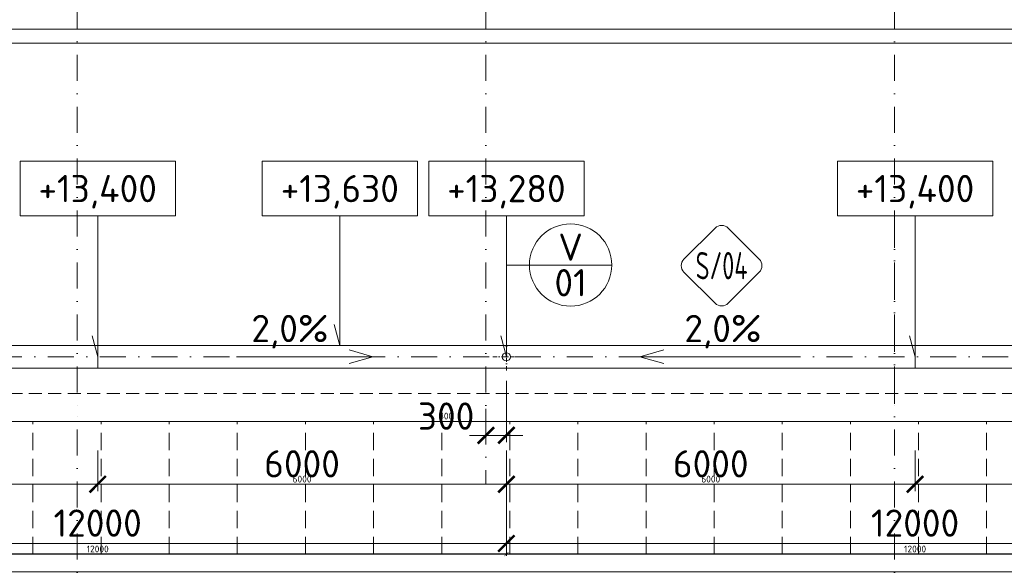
# Model space of a CAD drawing. Header units: millimetres. Extents: x -916886 to 3713765, y -2985421 to 1675785.
# Tile 100 of 256: x 11155 to 25610, y 174241 to 182245. Entities that reach past the tile are written whole.
import ezdxf
from ezdxf.enums import TextEntityAlignment as Align

# ---------------------------------------------------------------- set-up
doc = ezdxf.new("R2010")
doc.units = ezdxf.units.MM
for name, pattern in [('CENTERX2', [101.6, 63.5, -12.7, 12.7, -12.7]), ('DASHDOT', [25.4, 12.7, -6.35, 0, -6.35]), ('ČÁRKOVANÁ', [19.05, 12.7, -6.35])]:
    doc.linetypes.add(name, pattern=pattern)
doc.layers.get('Defpoints').update_dxf_attribs({"color": 8})
for name, color, linetype, lineweight in [('A99_N_kce-pohl', 1, 'Continuous', 9), ('A99_N_koty-200', 5, 'Continuous', 5), ('A99_N_koty-200 @ 200', 5, 'Continuous', 5), ('A99_N_koty-200 @ 50 (2)', 5, 'Continuous', 5), ('A99_N_koty-vysk', 160, 'Continuous', 9), ('A99_N_znaceni 200', 5, 'Continuous', 5), ('A99_S_osy', 1, 'CENTERX2', 5)]:
    doc.layers.add(name, color=color, linetype=linetype, lineweight=lineweight)
doc.styles.add('A99_kota', font='isocpeur.ttf', dxfattribs={"height": 2})
doc.styles.add('A99_popis', font='isocpeur.ttf')
doc.styles.add('ad_popis 100', font='isocpeur.ttf', dxfattribs={"height": 200})
doc.dimstyles.new('A99_kota_200 new', dxfattribs={"dimscale": 200, "dimtxt": 2, "dimasz": 1.2, "dimexe": 0.5, "dimexo": 1.5, "dimgap": 0.5, "dimtad": 1, "dimdec": 0, "dimzin": 3, "dimdsep": 46, "dimtxsty": 'A99_kota', "dimblk": 'ARCHTICK', "dimcen": 2.5, "dimazin": 2, "dimtfac": 0.75, "dimtdec": 0, "dimtix": 1, "dimtmove": 2, "dimatfit": 0, "dimfxl": 0, "dimtolj": 1, "dimtzin": 0, "dimlwd": 5, "dimlwe": 5, "dimarcsym": 0})

# ---------------------------------------------------------------- blocks, each defined once
blk = doc.blocks.new('_ArchTick')
at = {"color": 0, "linetype": 'ByBlock', "const_width": 0.15}
blk.add_lwpolyline([(-0.5, -0.5), (0.5, 0.5)], dxfattribs=at)
blk = doc.blocks.new('*D3113')
at = {"layer": 'A99_N_koty-200', "color": 0, "linetype": 'Continuous', "lineweight": 5, "transparency": 16777216}
for p, q in [((5860, 182105), (5860, 182205)), ((150690, 182105), (150690, 182205)), ((5860, 182105), (150690, 182105))]:
    blk.add_line(p, q, dxfattribs=at)
at = {"layer": 'Defpoints', "color": 0, "linetype": 'Continuous', "lineweight": 0, "transparency": 16777216}
for p in [(150690, 182105), (150690, 182095), (5860, 181900)]:
    blk.add_point(p, dxfattribs=at)
at = {"layer": 'A99_N_koty-200', "color": 0, "linetype": 'Continuous', "lineweight": 5, "transparency": 16777216, "xscale": 240, "yscale": 240, "zscale": 240, "rotation": 180}
blk.add_blockref('_ArchTick', (5860, 182105), dxfattribs=at)
at = {"layer": 'A99_N_koty-200', "color": 0, "linetype": 'Continuous', "lineweight": 5, "transparency": 16777216, "xscale": 240, "yscale": 240, "zscale": 240}
blk.add_blockref('_ArchTick', (150690, 182105), dxfattribs=at)
at = {"layer": 'A99_N_koty-200', "color": 0, "linetype": 'Continuous', "transparency": 16777216, "insert": (76950, 182405), "char_height": 400, "attachment_point": 5, "style": 'A99_kota'}
blk.add_mtext('\\A1;144830', dxfattribs=at)
blk = doc.blocks.new('*D3114')
at = {"layer": 'A99_N_koty-200', "color": 0, "linetype": 'Continuous', "lineweight": 5, "transparency": 16777216}
for p, q in [((150690, 182020), (150690, 181875)), ((5860, 181900), (5860, 181925)), ((5860, 181900), (150690, 181900))]:
    blk.add_line(p, q, dxfattribs=at)
at = {"layer": 'Defpoints', "color": 0, "linetype": 'Continuous', "lineweight": 0, "transparency": 16777216}
for p in [(150690, 182095), (5860, 181900), (150690, 181900)]:
    blk.add_point(p, dxfattribs=at)
at = {"layer": 'A99_N_koty-200', "color": 0, "linetype": 'Continuous', "lineweight": 5, "transparency": 16777216, "xscale": 60, "yscale": 60, "zscale": 60, "rotation": 180}
blk.add_blockref('_ArchTick', (5860, 181900), dxfattribs=at)
at = {"layer": 'A99_N_koty-200', "color": 0, "linetype": 'Continuous', "lineweight": 5, "transparency": 16777216, "xscale": 60, "yscale": 60, "zscale": 60}
blk.add_blockref('_ArchTick', (150690, 181900), dxfattribs=at)
at = {"layer": 'A99_N_koty-200', "color": 0, "linetype": 'Continuous', "transparency": 16777216, "insert": (78275, 181975), "char_height": 100, "attachment_point": 5, "style": 'A99_kota'}
blk.add_mtext('\\A1;144830', dxfattribs=at)
blk = doc.blocks.new('*D3675')
at = {"layer": 'A99_N_koty-200', "color": 0, "linetype": 'Continuous', "lineweight": 5, "transparency": 16777216}
for p, q in [((18300, 176947.5), (18300, 176047.5)), ((18000, 176535), (18000, 176047.5)), ((18000, 176147.5), (17760, 176147.5)), ((18000, 176147.5), (18300, 176147.5)), ((18300, 176147.5), (18540, 176147.5))]:
    blk.add_line(p, q, dxfattribs=at)
at = {"layer": 'Defpoints', "color": 0, "linetype": 'Continuous', "lineweight": 0, "transparency": 16777216}
for p in [(18300, 177300), (18000, 176835), (18300, 176147.5)]:
    blk.add_point(p, dxfattribs=at)
at = {"layer": 'A99_N_koty-200', "color": 0, "linetype": 'Continuous', "lineweight": 5, "transparency": 16777216, "xscale": 240, "yscale": 240, "zscale": 240}
blk.add_blockref('_ArchTick', (18000, 176147.5), dxfattribs=at)
at = {"layer": 'A99_N_koty-200', "color": 0, "linetype": 'Continuous', "lineweight": 5, "transparency": 16777216, "xscale": 240, "yscale": 240, "zscale": 240, "rotation": 180}
blk.add_blockref('_ArchTick', (18300, 176147.5), dxfattribs=at)
at = {"layer": 'A99_N_koty-200', "color": 0, "linetype": 'Continuous', "transparency": 16777216, "insert": (17415, 176430), "char_height": 400, "attachment_point": 5, "style": 'A99_kota'}
blk.add_mtext('\\A1;300', dxfattribs=at)
blk = doc.blocks.new('*D3676')
at = {"layer": 'A99_N_koty-200', "color": 0, "linetype": 'Continuous', "lineweight": 5, "transparency": 16777216}
for p, q in [((18000, 176347.5), (18000, 176122.5)), ((18300, 176347.5), (18300, 176122.5)), ((18000, 176147.5), (17940, 176147.5)), ((18000, 176147.5), (18300, 176147.5)), ((18300, 176147.5), (18360, 176147.5))]:
    blk.add_line(p, q, dxfattribs=at)
at = {"layer": 'Defpoints', "color": 0, "linetype": 'Continuous', "lineweight": 0, "transparency": 16777216}
for p in [(18300, 177300), (18000, 176835), (18300, 176147.5)]:
    blk.add_point(p, dxfattribs=at)
at = {"layer": 'A99_N_koty-200', "color": 0, "linetype": 'Continuous', "lineweight": 5, "transparency": 16777216, "xscale": 60, "yscale": 60, "zscale": 60}
blk.add_blockref('_ArchTick', (18000, 176147.5), dxfattribs=at)
at = {"layer": 'A99_N_koty-200', "color": 0, "linetype": 'Continuous', "lineweight": 5, "transparency": 16777216, "xscale": 60, "yscale": 60, "zscale": 60, "rotation": 180}
blk.add_blockref('_ArchTick', (18300, 176147.5), dxfattribs=at)
at = {"layer": 'A99_N_koty-200', "color": 0, "linetype": 'Continuous', "transparency": 16777216, "insert": (17415, 176430), "char_height": 100, "attachment_point": 5, "style": 'A99_kota'}
blk.add_mtext('\\A1;300', dxfattribs=at)
blk = doc.blocks.new('*D3681')
at = {"layer": 'A99_N_koty-200', "color": 0, "linetype": 'Continuous', "lineweight": 5, "transparency": 16777216}
for p, q in [((6300, 175360), (6300, 174460)), ((18300, 175360), (18300, 174460)), ((6300, 174560), (18300, 174560))]:
    blk.add_line(p, q, dxfattribs=at)
at = {"layer": 'Defpoints', "color": 0, "linetype": 'Continuous', "lineweight": 0, "transparency": 16777216}
for p in [(6300, 177300), (18300, 176835), (18300, 174560)]:
    blk.add_point(p, dxfattribs=at)
at = {"layer": 'A99_N_koty-200', "color": 0, "linetype": 'Continuous', "lineweight": 5, "transparency": 16777216, "xscale": 240, "yscale": 240, "zscale": 240, "rotation": 180}
blk.add_blockref('_ArchTick', (6300, 174560), dxfattribs=at)
at = {"layer": 'A99_N_koty-200', "color": 0, "linetype": 'Continuous', "lineweight": 5, "transparency": 16777216, "xscale": 240, "yscale": 240, "zscale": 240}
blk.add_blockref('_ArchTick', (18300, 174560), dxfattribs=at)
at = {"layer": 'A99_N_koty-200', "color": 0, "linetype": 'Continuous', "transparency": 16777216, "insert": (12300, 174860), "char_height": 400, "attachment_point": 5, "style": 'A99_kota'}
blk.add_mtext('\\A1;12000', dxfattribs=at)
blk = doc.blocks.new('*D3682')
at = {"layer": 'A99_N_koty-200', "color": 0, "linetype": 'Continuous', "lineweight": 5, "transparency": 16777216}
for p, q in [((6300, 174605), (6300, 174380)), ((18300, 174605), (18300, 174380)), ((6300, 174405), (18300, 174405))]:
    blk.add_line(p, q, dxfattribs=at)
at = {"layer": 'Defpoints', "color": 0, "linetype": 'Continuous', "lineweight": 0, "transparency": 16777216}
for p in [(6300, 177300), (18300, 176835), (18300, 174405)]:
    blk.add_point(p, dxfattribs=at)
at = {"layer": 'A99_N_koty-200', "color": 0, "linetype": 'Continuous', "lineweight": 5, "transparency": 16777216, "xscale": 60, "yscale": 60, "zscale": 60, "rotation": 180}
blk.add_blockref('_ArchTick', (6300, 174405), dxfattribs=at)
at = {"layer": 'A99_N_koty-200', "color": 0, "linetype": 'Continuous', "lineweight": 5, "transparency": 16777216, "xscale": 60, "yscale": 60, "zscale": 60}
blk.add_blockref('_ArchTick', (18300, 174405), dxfattribs=at)
at = {"layer": 'A99_N_koty-200', "color": 0, "linetype": 'Continuous', "transparency": 16777216, "insert": (12300, 174480), "char_height": 100, "attachment_point": 5, "style": 'A99_kota'}
blk.add_mtext('\\A1;12000', dxfattribs=at)
blk = doc.blocks.new('*D3684')
at = {"layer": 'A99_N_koty-200', "color": 0, "linetype": 'Continuous', "lineweight": 5, "transparency": 16777216}
for p, q in [((6300, 175925), (6300, 175330)), ((12300, 175925), (12300, 175330)), ((6300, 175430), (12300, 175430))]:
    blk.add_line(p, q, dxfattribs=at)
at = {"layer": 'Defpoints', "color": 0, "linetype": 'Continuous', "lineweight": 0, "transparency": 16777216}
for p in [(6300, 176225), (12300, 176225), (12300, 175430)]:
    blk.add_point(p, dxfattribs=at)
at = {"layer": 'A99_N_koty-200', "color": 0, "linetype": 'Continuous', "lineweight": 5, "transparency": 16777216, "xscale": 240, "yscale": 240, "zscale": 240, "rotation": 180}
blk.add_blockref('_ArchTick', (6300, 175430), dxfattribs=at)
at = {"layer": 'A99_N_koty-200', "color": 0, "linetype": 'Continuous', "lineweight": 5, "transparency": 16777216, "xscale": 240, "yscale": 240, "zscale": 240}
blk.add_blockref('_ArchTick', (12300, 175430), dxfattribs=at)
at = {"layer": 'A99_N_koty-200', "color": 0, "linetype": 'Continuous', "transparency": 16777216, "insert": (9300, 175730), "char_height": 400, "attachment_point": 5, "style": 'A99_kota'}
blk.add_mtext('\\A1;6000', dxfattribs=at)
blk = doc.blocks.new('*D3685')
at = {"layer": 'A99_N_koty-200', "color": 0, "linetype": 'Continuous', "lineweight": 5, "transparency": 16777216}
for p, q in [((6300, 175630), (6300, 175405)), ((12300, 175630), (12300, 175405)), ((6300, 175430), (12300, 175430))]:
    blk.add_line(p, q, dxfattribs=at)
at = {"layer": 'Defpoints', "color": 0, "linetype": 'Continuous', "lineweight": 0, "transparency": 16777216}
for p in [(6300, 176225), (12300, 176225), (12300, 175430)]:
    blk.add_point(p, dxfattribs=at)
at = {"layer": 'A99_N_koty-200', "color": 0, "linetype": 'Continuous', "lineweight": 5, "transparency": 16777216, "xscale": 60, "yscale": 60, "zscale": 60, "rotation": 180}
blk.add_blockref('_ArchTick', (6300, 175430), dxfattribs=at)
at = {"layer": 'A99_N_koty-200', "color": 0, "linetype": 'Continuous', "lineweight": 5, "transparency": 16777216, "xscale": 60, "yscale": 60, "zscale": 60}
blk.add_blockref('_ArchTick', (12300, 175430), dxfattribs=at)
at = {"layer": 'A99_N_koty-200', "color": 0, "linetype": 'Continuous', "transparency": 16777216, "insert": (9300, 175505), "char_height": 100, "attachment_point": 5, "style": 'A99_kota'}
blk.add_mtext('\\A1;6000', dxfattribs=at)
blk = doc.blocks.new('*D3687')
at = {"layer": 'A99_N_koty-200', "color": 0, "linetype": 'Continuous', "lineweight": 5, "transparency": 16777216}
for p, q in [((12300, 175925), (12300, 175330)), ((18300, 175925), (18300, 175330)), ((18300, 175430), (12300, 175430))]:
    blk.add_line(p, q, dxfattribs=at)
at = {"layer": 'Defpoints', "color": 0, "linetype": 'Continuous', "lineweight": 0, "transparency": 16777216}
for p in [(12300, 176225), (18300, 176225), (12300, 175430)]:
    blk.add_point(p, dxfattribs=at)
at = {"layer": 'A99_N_koty-200', "color": 0, "linetype": 'Continuous', "lineweight": 5, "transparency": 16777216, "xscale": 240, "yscale": 240, "zscale": 240, "rotation": 180}
blk.add_blockref('_ArchTick', (12300, 175430), dxfattribs=at)
at = {"layer": 'A99_N_koty-200', "color": 0, "linetype": 'Continuous', "lineweight": 5, "transparency": 16777216, "xscale": 240, "yscale": 240, "zscale": 240}
blk.add_blockref('_ArchTick', (18300, 175430), dxfattribs=at)
at = {"layer": 'A99_N_koty-200', "color": 0, "linetype": 'Continuous', "transparency": 16777216, "insert": (15300, 175730), "char_height": 400, "attachment_point": 5, "style": 'A99_kota'}
blk.add_mtext('\\A1;6000', dxfattribs=at)
blk = doc.blocks.new('*D3688')
at = {"layer": 'A99_N_koty-200', "color": 0, "linetype": 'Continuous', "lineweight": 5, "transparency": 16777216}
for p, q in [((12300, 175630), (12300, 175405)), ((18300, 175630), (18300, 175405)), ((18300, 175430), (12300, 175430))]:
    blk.add_line(p, q, dxfattribs=at)
at = {"layer": 'Defpoints', "color": 0, "linetype": 'Continuous', "lineweight": 0, "transparency": 16777216}
for p in [(12300, 176225), (18300, 176225), (12300, 175430)]:
    blk.add_point(p, dxfattribs=at)
at = {"layer": 'A99_N_koty-200', "color": 0, "linetype": 'Continuous', "lineweight": 5, "transparency": 16777216, "xscale": 60, "yscale": 60, "zscale": 60, "rotation": 180}
blk.add_blockref('_ArchTick', (12300, 175430), dxfattribs=at)
at = {"layer": 'A99_N_koty-200', "color": 0, "linetype": 'Continuous', "lineweight": 5, "transparency": 16777216, "xscale": 60, "yscale": 60, "zscale": 60}
blk.add_blockref('_ArchTick', (18300, 175430), dxfattribs=at)
at = {"layer": 'A99_N_koty-200', "color": 0, "linetype": 'Continuous', "transparency": 16777216, "insert": (15300, 175505), "char_height": 100, "attachment_point": 5, "style": 'A99_kota'}
blk.add_mtext('\\A1;6000', dxfattribs=at)
blk = doc.blocks.new('*U62')
at = {"color": 0, "linetype": 'ByBlock'}
for p, q in [((5.7, -4), (5.7, -14.35)), ((5.7, -14.35), (5.286, -12.805))]:
    blk.add_line(p, q, dxfattribs=at)
blk.add_lwpolyline([(0, -4), (11.4, -4), (11.4, 0), (0, 0)], close=True, dxfattribs=at)
at = {"color": 0, "linetype": 'ByBlock', "style": 'A99_kota'}
for tag, p in [('VYSKA', (5.7, -2.241)), ('VYSKA_POPIS1', (5.7, -6.041)), ('VYSKA_POPIS2', (5.9, -9.541)), ('VYSKA_POPIS3', (5.9, -13.041))]:
    blk.add_attdef(tag, text='', height=2, dxfattribs=at).set_placement(p, align=Align.MIDDLE)
blk = doc.blocks.new('*U125')
at = {"color": 0, "linetype": 'ByBlock'}
for p, q in [((5.7, -4), (5.7, -13.525)), ((5.7, -13.525), (5.286, -11.98))]:
    blk.add_line(p, q, dxfattribs=at)
blk.add_lwpolyline([(0, -4), (11.4, -4), (11.4, 0), (0, 0)], close=True, dxfattribs=at)
at = {"color": 0, "linetype": 'ByBlock', "style": 'A99_kota'}
for tag, p in [('VYSKA', (5.7, -2.241)), ('VYSKA_POPIS1', (5.7, -6.041)), ('VYSKA_POPIS2', (5.9, -9.541)), ('VYSKA_POPIS3', (5.9, -13.041))]:
    blk.add_attdef(tag, text='', height=2, dxfattribs=at).set_placement(p, align=Align.MIDDLE)
blk = doc.blocks.new('*D3759')
at = {"layer": 'A99_N_koty-200', "color": 0, "linetype": 'Continuous', "lineweight": 5, "transparency": 16777216}
for p, q in [((18300, 175360), (18300, 174460)), ((30300, 175360), (30300, 174460)), ((18300, 174560), (30300, 174560))]:
    blk.add_line(p, q, dxfattribs=at)
at = {"layer": 'Defpoints', "color": 0, "linetype": 'Continuous', "lineweight": 0, "transparency": 16777216}
for p in [(18300, 176835), (30300, 176835), (30300, 174560)]:
    blk.add_point(p, dxfattribs=at)
at = {"layer": 'A99_N_koty-200', "color": 0, "linetype": 'Continuous', "lineweight": 5, "transparency": 16777216, "xscale": 240, "yscale": 240, "zscale": 240, "rotation": 180}
blk.add_blockref('_ArchTick', (18300, 174560), dxfattribs=at)
at = {"layer": 'A99_N_koty-200', "color": 0, "linetype": 'Continuous', "lineweight": 5, "transparency": 16777216, "xscale": 240, "yscale": 240, "zscale": 240}
blk.add_blockref('_ArchTick', (30300, 174560), dxfattribs=at)
at = {"layer": 'A99_N_koty-200', "color": 0, "linetype": 'Continuous', "transparency": 16777216, "insert": (24300, 174860), "char_height": 400, "attachment_point": 5, "style": 'A99_kota'}
blk.add_mtext('\\A1;12000', dxfattribs=at)
blk = doc.blocks.new('*D3760')
at = {"layer": 'A99_N_koty-200', "color": 0, "linetype": 'Continuous', "lineweight": 5, "transparency": 16777216}
for p, q in [((18300, 174605), (18300, 174380)), ((30300, 174605), (30300, 174380)), ((18300, 174405), (30300, 174405))]:
    blk.add_line(p, q, dxfattribs=at)
at = {"layer": 'Defpoints', "color": 0, "linetype": 'Continuous', "lineweight": 0, "transparency": 16777216}
for p in [(18300, 176835), (30300, 176835), (30300, 174405)]:
    blk.add_point(p, dxfattribs=at)
at = {"layer": 'A99_N_koty-200', "color": 0, "linetype": 'Continuous', "lineweight": 5, "transparency": 16777216, "xscale": 60, "yscale": 60, "zscale": 60, "rotation": 180}
blk.add_blockref('_ArchTick', (18300, 174405), dxfattribs=at)
at = {"layer": 'A99_N_koty-200', "color": 0, "linetype": 'Continuous', "lineweight": 5, "transparency": 16777216, "xscale": 60, "yscale": 60, "zscale": 60}
blk.add_blockref('_ArchTick', (30300, 174405), dxfattribs=at)
at = {"layer": 'A99_N_koty-200', "color": 0, "linetype": 'Continuous', "transparency": 16777216, "insert": (24300, 174480), "char_height": 100, "attachment_point": 5, "style": 'A99_kota'}
blk.add_mtext('\\A1;12000', dxfattribs=at)
blk = doc.blocks.new('*D3762')
at = {"layer": 'A99_N_koty-200', "color": 0, "linetype": 'Continuous', "lineweight": 5, "transparency": 16777216}
for p, q in [((18300, 175925), (18300, 175330)), ((24300, 175925), (24300, 175330)), ((18300, 175430), (24300, 175430))]:
    blk.add_line(p, q, dxfattribs=at)
at = {"layer": 'Defpoints', "color": 0, "linetype": 'Continuous', "lineweight": 0, "transparency": 16777216}
for p in [(18300, 176225), (24300, 176225), (24300, 175430)]:
    blk.add_point(p, dxfattribs=at)
at = {"layer": 'A99_N_koty-200', "color": 0, "linetype": 'Continuous', "lineweight": 5, "transparency": 16777216, "xscale": 240, "yscale": 240, "zscale": 240, "rotation": 180}
blk.add_blockref('_ArchTick', (18300, 175430), dxfattribs=at)
at = {"layer": 'A99_N_koty-200', "color": 0, "linetype": 'Continuous', "lineweight": 5, "transparency": 16777216, "xscale": 240, "yscale": 240, "zscale": 240}
blk.add_blockref('_ArchTick', (24300, 175430), dxfattribs=at)
at = {"layer": 'A99_N_koty-200', "color": 0, "linetype": 'Continuous', "transparency": 16777216, "insert": (21300, 175730), "char_height": 400, "attachment_point": 5, "style": 'A99_kota'}
blk.add_mtext('\\A1;6000', dxfattribs=at)
blk = doc.blocks.new('*D3763')
at = {"layer": 'A99_N_koty-200', "color": 0, "linetype": 'Continuous', "lineweight": 5, "transparency": 16777216}
for p, q in [((18300, 175630), (18300, 175405)), ((24300, 175630), (24300, 175405)), ((18300, 175430), (24300, 175430))]:
    blk.add_line(p, q, dxfattribs=at)
at = {"layer": 'Defpoints', "color": 0, "linetype": 'Continuous', "lineweight": 0, "transparency": 16777216}
for p in [(18300, 176225), (24300, 176225), (24300, 175430)]:
    blk.add_point(p, dxfattribs=at)
at = {"layer": 'A99_N_koty-200', "color": 0, "linetype": 'Continuous', "lineweight": 5, "transparency": 16777216, "xscale": 60, "yscale": 60, "zscale": 60, "rotation": 180}
blk.add_blockref('_ArchTick', (18300, 175430), dxfattribs=at)
at = {"layer": 'A99_N_koty-200', "color": 0, "linetype": 'Continuous', "lineweight": 5, "transparency": 16777216, "xscale": 60, "yscale": 60, "zscale": 60}
blk.add_blockref('_ArchTick', (24300, 175430), dxfattribs=at)
at = {"layer": 'A99_N_koty-200', "color": 0, "linetype": 'Continuous', "transparency": 16777216, "insert": (21300, 175505), "char_height": 100, "attachment_point": 5, "style": 'A99_kota'}
blk.add_mtext('\\A1;6000', dxfattribs=at)
blk = doc.blocks.new('*D3765')
at = {"layer": 'A99_N_koty-200', "color": 0, "linetype": 'Continuous', "lineweight": 5, "transparency": 16777216}
for p, q in [((24300, 175925), (24300, 175330)), ((30300, 175925), (30300, 175330)), ((30300, 175430), (24300, 175430))]:
    blk.add_line(p, q, dxfattribs=at)
at = {"layer": 'Defpoints', "color": 0, "linetype": 'Continuous', "lineweight": 0, "transparency": 16777216}
for p in [(24300, 176225), (30300, 176225), (24300, 175430)]:
    blk.add_point(p, dxfattribs=at)
at = {"layer": 'A99_N_koty-200', "color": 0, "linetype": 'Continuous', "lineweight": 5, "transparency": 16777216, "xscale": 240, "yscale": 240, "zscale": 240, "rotation": 180}
blk.add_blockref('_ArchTick', (24300, 175430), dxfattribs=at)
at = {"layer": 'A99_N_koty-200', "color": 0, "linetype": 'Continuous', "lineweight": 5, "transparency": 16777216, "xscale": 240, "yscale": 240, "zscale": 240}
blk.add_blockref('_ArchTick', (30300, 175430), dxfattribs=at)
at = {"layer": 'A99_N_koty-200', "color": 0, "linetype": 'Continuous', "transparency": 16777216, "insert": (27300, 175730), "char_height": 400, "attachment_point": 5, "style": 'A99_kota'}
blk.add_mtext('\\A1;6000', dxfattribs=at)
blk = doc.blocks.new('*D3766')
at = {"layer": 'A99_N_koty-200', "color": 0, "linetype": 'Continuous', "lineweight": 5, "transparency": 16777216}
for p, q in [((24300, 175630), (24300, 175405)), ((30300, 175630), (30300, 175405)), ((30300, 175430), (24300, 175430))]:
    blk.add_line(p, q, dxfattribs=at)
at = {"layer": 'Defpoints', "color": 0, "linetype": 'Continuous', "lineweight": 0, "transparency": 16777216}
for p in [(24300, 176225), (30300, 176225), (24300, 175430)]:
    blk.add_point(p, dxfattribs=at)
at = {"layer": 'A99_N_koty-200', "color": 0, "linetype": 'Continuous', "lineweight": 5, "transparency": 16777216, "xscale": 60, "yscale": 60, "zscale": 60, "rotation": 180}
blk.add_blockref('_ArchTick', (24300, 175430), dxfattribs=at)
at = {"layer": 'A99_N_koty-200', "color": 0, "linetype": 'Continuous', "lineweight": 5, "transparency": 16777216, "xscale": 60, "yscale": 60, "zscale": 60}
blk.add_blockref('_ArchTick', (30300, 175430), dxfattribs=at)
at = {"layer": 'A99_N_koty-200', "color": 0, "linetype": 'Continuous', "transparency": 16777216, "insert": (27300, 175505), "char_height": 100, "attachment_point": 5, "style": 'A99_kota'}
blk.add_mtext('\\A1;6000', dxfattribs=at)
blk = doc.blocks.new('*D4056')
at = {"layer": 'A99_N_koty-200', "color": 0, "linetype": 'Continuous', "lineweight": 5, "transparency": 16777216}
for p, q in [((10210, 183345), (9310, 183345)), ((9410, 183345), (9410, 177465)), ((10210, 177465), (9310, 177465))]:
    blk.add_line(p, q, dxfattribs=at)
at = {"layer": 'Defpoints', "color": 0, "linetype": 'Continuous', "lineweight": 0, "transparency": 16777216}
for p in [(11930, 183345), (9410, 177465), (11930, 177465)]:
    blk.add_point(p, dxfattribs=at)
at = {"layer": 'A99_N_koty-200', "color": 0, "linetype": 'Continuous', "lineweight": 5, "transparency": 16777216, "xscale": 240, "yscale": 240, "zscale": 240}
for p, rotation in [((9410, 183345), 90), ((9410, 177465), 270)]:
    blk.add_blockref('_ArchTick', p, dxfattribs=dict(at, rotation=rotation))
at = {"layer": 'A99_N_koty-200', "color": 0, "linetype": 'Continuous', "transparency": 16777216, "insert": (9110, 180405), "char_height": 400, "attachment_point": 5, "rotation": 90, "style": 'A99_kota'}
blk.add_mtext('\\A1;5880', dxfattribs=at)
blk = doc.blocks.new('*D4057')
at = {"layer": 'A99_N_koty-200', "color": 0, "linetype": 'Continuous', "lineweight": 5, "transparency": 16777216}
for p, q in [((9610, 183345), (9385, 183345)), ((9410, 183345), (9410, 177465)), ((9610, 177465), (9385, 177465))]:
    blk.add_line(p, q, dxfattribs=at)
at = {"layer": 'Defpoints', "color": 0, "linetype": 'Continuous', "lineweight": 0, "transparency": 16777216}
for p in [(11930, 183345), (9410, 177465), (11930, 177465)]:
    blk.add_point(p, dxfattribs=at)
at = {"layer": 'A99_N_koty-200', "color": 0, "linetype": 'Continuous', "lineweight": 5, "transparency": 16777216, "xscale": 60, "yscale": 60, "zscale": 60}
for p, rotation in [((9410, 183345), 90), ((9410, 177465), 270)]:
    blk.add_blockref('_ArchTick', p, dxfattribs=dict(at, rotation=rotation))
at = {"layer": 'A99_N_koty-200', "color": 0, "linetype": 'Continuous', "transparency": 16777216, "insert": (9335, 180405), "char_height": 100, "attachment_point": 5, "rotation": 90, "style": 'A99_kota'}
blk.add_mtext('\\A1;5880', dxfattribs=at)
blk = doc.blocks.new('*U94')
at = {"color": 0}
for p, q in [((-0.72, 4.14), (-4.15, 0.71)), ((4.14, 0.71), (0.71, 4.14)), ((-4.15, -0.72), (-0.72, -4.15)), ((0.71, -4.15), (4.14, -0.72))]:
    blk.add_line(p, q, dxfattribs=at)
for centre, start, end in [((0, 3.42), 45, 135), ((-3.43, 0), 135, 225), ((3.42, 0), 315, 45), ((0, -3.43), 225, 315)]:
    blk.add_arc(centre, 1.01, start, end, dxfattribs=at)
at = {"color": 0, "linetype": 'ByBlock', "style": 'A99_popis', "width": 0.953108}
blk.add_attdef('SKLADBA', text='', height=3, rotation=0.0103, dxfattribs=at).set_placement((-2.86, -1.51), (2.86, -1.5), align=Align.FIT)
blk = doc.blocks.new('*U20')
at = {"color": 0, "linetype": 'ByBlock'}
blk.add_line((-3.02, 0), (3.02, 0), dxfattribs=at)
blk.add_circle((0, 0), 3.02, dxfattribs=at)
at = {"color": 0, "linetype": 'ByBlock', "style": 'A99_popis'}
for tag, p in [('KATEGORIE', (0, 1.31)), ('PRVEK', (0, -1.298))]:
    blk.add_attdef(tag, text='', height=2, dxfattribs=at).set_placement(p, align=Align.MIDDLE_CENTER)
blk = doc.blocks.new('*U4760')
at = {"layer": 'A99_N_koty-200 @ 200', "linetype": 'Continuous'}
dim = blk.add_linear_dim(base=(150690, 182105), p1=(5860, 181900), p2=(150690, 182095), dimstyle='A99_kota_200 new', override={"dimscale": 200, "dimtix": 1, "dimtofl": 1, "dimtmove": 2, "dimatfit": 0}, dxfattribs=at)
dim.commit()
dim.dimension.update_dxf_attribs({"geometry": '*D3113', "text_midpoint": (76950, 182405), "dimtype": 128})
at = {"layer": 'A99_N_koty-200 @ 50 (2)', "linetype": 'Continuous'}
dim = blk.add_linear_dim(base=(150690, 181900), p1=(5860, 181900), p2=(150690, 182095), dimstyle='A99_kota_200 new', override={"dimscale": 50, "dimtix": 1, "dimtofl": 1, "dimtmove": 2, "dimatfit": 0}, dxfattribs=at)
dim.commit()
dim.dimension.update_dxf_attribs({"geometry": '*D3114', "text_midpoint": (78275, 181975)})
blk = doc.blocks.new('*U4909')
at = {"layer": 'A99_N_koty-200 @ 200', "linetype": 'Continuous'}
dim = blk.add_linear_dim(base=(18300, 176147.5), p1=(18000, 176835), p2=(18300, 177300), dimstyle='A99_kota_200 new', override={"dimscale": 200, "dimtix": 1, "dimtofl": 1, "dimtmove": 2, "dimatfit": 0}, dxfattribs=at)
dim.commit()
dim.dimension.update_dxf_attribs({"geometry": '*D3675', "text_midpoint": (17415, 176430), "dimtype": 128})
at = {"layer": 'A99_N_koty-200 @ 50 (2)', "linetype": 'Continuous'}
dim = blk.add_linear_dim(base=(18300, 176147.5), p1=(18000, 176835), p2=(18300, 177300), dimstyle='A99_kota_200 new', override={"dimscale": 50, "dimtix": 1, "dimtofl": 1, "dimtmove": 2, "dimatfit": 0}, dxfattribs=at)
dim.commit()
dim.dimension.update_dxf_attribs({"geometry": '*D3676', "text_midpoint": (17415, 176430), "dimtype": 128})
blk = doc.blocks.new('*U4911')
at = {"layer": 'A99_N_koty-200 @ 200', "linetype": 'Continuous'}
dim = blk.add_linear_dim(base=(18300, 174560), p1=(6300, 177300), p2=(18300, 176835), dimstyle='A99_kota_200 new', override={"dimscale": 200, "dimtix": 1, "dimtofl": 1, "dimtmove": 2, "dimatfit": 0}, dxfattribs=at)
dim.commit()
dim.dimension.update_dxf_attribs({"geometry": '*D3681', "text_midpoint": (12300, 174860)})
at = {"layer": 'A99_N_koty-200 @ 50 (2)', "linetype": 'Continuous'}
dim = blk.add_linear_dim(base=(18300, 174405), p1=(6300, 177300), p2=(18300, 176835), dimstyle='A99_kota_200 new', override={"dimscale": 50, "dimtix": 1, "dimtofl": 1, "dimtmove": 2, "dimatfit": 0}, dxfattribs=at)
dim.commit()
dim.dimension.update_dxf_attribs({"geometry": '*D3682', "text_midpoint": (12300, 174480)})
blk = doc.blocks.new('*U4912')
at = {"layer": 'A99_N_koty-200 @ 200', "linetype": 'Continuous'}
dim = blk.add_linear_dim(base=(12300, 175430), p1=(6300, 176225), p2=(12300, 176225), dimstyle='A99_kota_200 new', override={"dimscale": 200, "dimtix": 1, "dimtofl": 1, "dimtmove": 2, "dimatfit": 0}, dxfattribs=at)
dim.commit()
dim.dimension.update_dxf_attribs({"geometry": '*D3684', "text_midpoint": (9300, 175730)})
at = {"layer": 'A99_N_koty-200 @ 50 (2)', "linetype": 'Continuous'}
dim = blk.add_linear_dim(base=(12300, 175430), p1=(6300, 176225), p2=(12300, 176225), dimstyle='A99_kota_200 new', override={"dimscale": 50, "dimtix": 1, "dimtofl": 1, "dimtmove": 2, "dimatfit": 0}, dxfattribs=at)
dim.commit()
dim.dimension.update_dxf_attribs({"geometry": '*D3685', "text_midpoint": (9300, 175505)})
blk = doc.blocks.new('*U4913')
at = {"layer": 'A99_N_koty-200 @ 200', "linetype": 'Continuous'}
dim = blk.add_linear_dim(base=(12300, 175430), p1=(18300, 176225), p2=(12300, 176225), angle=180, dimstyle='A99_kota_200 new', override={"dimscale": 200, "dimtix": 1, "dimtofl": 1, "dimtmove": 2, "dimatfit": 0}, dxfattribs=at)
dim.commit()
dim.dimension.update_dxf_attribs({"geometry": '*D3687', "text_midpoint": (15300, 175730)})
at = {"layer": 'A99_N_koty-200 @ 50 (2)', "linetype": 'Continuous'}
dim = blk.add_linear_dim(base=(12300, 175430), p1=(18300, 176225), p2=(12300, 176225), angle=180, dimstyle='A99_kota_200 new', override={"dimscale": 50, "dimtix": 1, "dimtofl": 1, "dimtmove": 2, "dimatfit": 0}, dxfattribs=at)
dim.commit()
dim.dimension.update_dxf_attribs({"geometry": '*D3688', "text_midpoint": (15300, 175505)})
blk = doc.blocks.new('*U4937')
at = {"layer": 'A99_N_koty-200 @ 200', "linetype": 'Continuous'}
dim = blk.add_linear_dim(base=(30300, 174560), p1=(18300, 176835), p2=(30300, 176835), dimstyle='A99_kota_200 new', override={"dimscale": 200, "dimtix": 1, "dimtofl": 1, "dimtmove": 2, "dimatfit": 0}, dxfattribs=at)
dim.commit()
dim.dimension.update_dxf_attribs({"geometry": '*D3759', "text_midpoint": (24300, 174860)})
at = {"layer": 'A99_N_koty-200 @ 50 (2)', "linetype": 'Continuous'}
dim = blk.add_linear_dim(base=(30300, 174405), p1=(18300, 176835), p2=(30300, 176835), dimstyle='A99_kota_200 new', override={"dimscale": 50, "dimtix": 1, "dimtofl": 1, "dimtmove": 2, "dimatfit": 0}, dxfattribs=at)
dim.commit()
dim.dimension.update_dxf_attribs({"geometry": '*D3760', "text_midpoint": (24300, 174480)})
blk = doc.blocks.new('*U4938')
at = {"layer": 'A99_N_koty-200 @ 200', "linetype": 'Continuous'}
dim = blk.add_linear_dim(base=(24300, 175430), p1=(18300, 176225), p2=(24300, 176225), dimstyle='A99_kota_200 new', override={"dimscale": 200, "dimtix": 1, "dimtofl": 1, "dimtmove": 2, "dimatfit": 0}, dxfattribs=at)
dim.commit()
dim.dimension.update_dxf_attribs({"geometry": '*D3762', "text_midpoint": (21300, 175730)})
at = {"layer": 'A99_N_koty-200 @ 50 (2)', "linetype": 'Continuous'}
dim = blk.add_linear_dim(base=(24300, 175430), p1=(18300, 176225), p2=(24300, 176225), dimstyle='A99_kota_200 new', override={"dimscale": 50, "dimtix": 1, "dimtofl": 1, "dimtmove": 2, "dimatfit": 0}, dxfattribs=at)
dim.commit()
dim.dimension.update_dxf_attribs({"geometry": '*D3763', "text_midpoint": (21300, 175505)})
blk = doc.blocks.new('*U4939')
at = {"layer": 'A99_N_koty-200 @ 200', "linetype": 'Continuous'}
dim = blk.add_linear_dim(base=(24300, 175430), p1=(30300, 176225), p2=(24300, 176225), angle=180, dimstyle='A99_kota_200 new', override={"dimscale": 200, "dimtix": 1, "dimtofl": 1, "dimtmove": 2, "dimatfit": 0}, dxfattribs=at)
dim.commit()
dim.dimension.update_dxf_attribs({"geometry": '*D3765', "text_midpoint": (27300, 175730)})
at = {"layer": 'A99_N_koty-200 @ 50 (2)', "linetype": 'Continuous'}
dim = blk.add_linear_dim(base=(24300, 175430), p1=(30300, 176225), p2=(24300, 176225), angle=180, dimstyle='A99_kota_200 new', override={"dimscale": 50, "dimtix": 1, "dimtofl": 1, "dimtmove": 2, "dimatfit": 0}, dxfattribs=at)
dim.commit()
dim.dimension.update_dxf_attribs({"geometry": '*D3766', "text_midpoint": (27300, 175505)})
blk = doc.blocks.new('*U5043')
at = {"layer": 'A99_N_koty-200 @ 200', "linetype": 'Continuous'}
dim = blk.add_linear_dim(base=(9410, 177465), p1=(11930, 183345), p2=(11930, 177465), angle=90, dimstyle='A99_kota_200 new', override={"dimscale": 200, "dimtix": 1, "dimtofl": 1, "dimtmove": 2, "dimatfit": 0}, dxfattribs=at)
dim.commit()
dim.dimension.update_dxf_attribs({"geometry": '*D4056', "text_midpoint": (9110, 180405)})
at = {"layer": 'A99_N_koty-200 @ 50 (2)', "linetype": 'Continuous'}
dim = blk.add_linear_dim(base=(9410, 177465), p1=(11930, 183345), p2=(11930, 177465), angle=90, dimstyle='A99_kota_200 new', override={"dimscale": 50, "dimtix": 1, "dimtofl": 1, "dimtmove": 2, "dimatfit": 0}, dxfattribs=at)
dim.commit()
dim.dimension.update_dxf_attribs({"geometry": '*D4057', "text_midpoint": (9335, 180405)})

msp = doc.modelspace()

# ---------------------------------------------------------------- linework, layer by layer
at = {"layer": 'A99_N_kce-pohl', "linetype": 'ČÁRKOVANÁ', "lineweight": 9, "ltscale": 15}
msp.add_line((5860, 176760), (150690, 176760), dxfattribs=at)
at = {"layer": 'A99_N_kce-pohl', "linetype": 'Continuous', "ltscale": 25}
msp.add_lwpolyline([(150690, 177135), (150690, 177465), (6000, 177465), (6000, 177135)], close=True, dxfattribs=at)
for points in [[(12300, 177135), (12300, 177465)], [(24300, 177135), (24300, 177465)]]:
    msp.add_lwpolyline(points, dxfattribs=at)
at = {"layer": 'A99_N_kce-pohl', "linetype": 'DASHDOT', "lineweight": 5, "ltscale": 5}
for points in [[(18300, 177100), (18300, 177500)], [(18100, 177300), (18500, 177300)]]:
    msp.add_lwpolyline(points, dxfattribs=at)
at = {"layer": 'A99_N_kce-pohl', "linetype": 'Continuous', "lineweight": 9, "ltscale": 15}
msp.add_lwpolyline([(138875.5, 176350), (7180, 176350)], dxfattribs=at)
at = {"layer": 'A99_N_kce-pohl', "color": 30, "linetype": 'ČÁRKOVANÁ', "lineweight": 5, "ltscale": 20, "true_color": 0xff6e3d}
for points in [[(11350, 174405), (11350, 176350)], [(12350, 174405), (12350, 176350)], [(13350, 174405), (13350, 176350)], [(14350, 174405), (14350, 176350)], [(15350, 174405), (15350, 176350)], [(16350, 174405), (16350, 176350)], [(17350, 174405), (17350, 176350)], [(18350, 174405), (18350, 176350)], [(19350, 174405), (19350, 176350)], [(20350, 174405), (20350, 176350)], [(21350, 174405), (21350, 176350)], [(22350, 174405), (22350, 176350)], [(23350, 174405), (23350, 176350)], [(24350, 174405), (24350, 176350)], [(25350, 174405), (25350, 176350)]]:
    msp.add_lwpolyline(points, dxfattribs=at)
at = {"layer": 'A99_N_kce-pohl', "color": 1, "linetype": 'Continuous', "lineweight": 9, "ltscale": 25}
msp.add_lwpolyline([(138352.5, 174145), (138352.5, 174410), (7350, 174410), (7350, 174145)], close=True, dxfattribs=at)
at = {"layer": 'A99_N_kce-pohl', "linetype": 'Continuous'}
msp.add_circle((18300, 177300), 60, dxfattribs=at)
at = {"layer": 'A99_N_koty-vysk'}
for points in [[(16340, 177300), (15990, 177400)], [(20260, 177300), (20610, 177400)], [(16340, 177300), (14340, 177300)], [(16340, 177300), (15990, 177200)], [(20260, 177300), (22260, 177300)], [(20260, 177300), (20610, 177200)]]:
    msp.add_lwpolyline(points, dxfattribs=at)
at = {"layer": 'A99_N_znaceni 200'}
msp.add_lwpolyline([(18638.5, 178646.5), (18300, 178646.5)], dxfattribs=at)
at = {"layer": 'A99_S_osy', "linetype": 'DASHDOT', "lineweight": 5, "ltscale": 30}
for points in [[(12000, 264800), (12000, 176462.5)], [(18000, 264800), (18000, 175430)], [(24000, 264800), (24000, 176462.5)], [(24000, 146890), (24000, 179060)], [(177325, 177300), (4375, 177300)], [(12000, 146890), (12000, 176462.5)]]:
    msp.add_lwpolyline(points, dxfattribs=at)

# ---------------------------------------------------------------- block references
at = {"layer": 'A99_N_koty-200', "color": 4, "linetype": 'Continuous', "lineweight": 0}
for name in ['*U5043', '*U4760', '*U4911', '*U4909', '*U4937', '*U4912', '*U4913', '*U4938', '*U4939']:
    msp.add_blockref(name, (0, 0), dxfattribs=at)
at = {"layer": 'A99_N_koty-vysk', "xscale": 200, "yscale": 200, "zscale": 200}
for name, p, values in [('*U62', (11160, 180170), {'VYSKA': '+13,400'}), ('*U125', (14715, 180170), {'VYSKA': '+13,630'}), ('*U62', (17160, 180170), {'VYSKA': '+13,280'}), ('*U62', (23160, 180170), {'VYSKA': '+13,400'})]:
    msp.add_blockref(name, p, dxfattribs=at).add_auto_attribs(values)
at = {"layer": 'A99_N_znaceni 200', "xscale": 200, "yscale": 200, "zscale": 200}
msp.add_blockref('*U20', (19242.5, 178646.5), dxfattribs=at).add_auto_attribs({'KATEGORIE': 'V', 'PRVEK': '01'})
at = {"layer": 'A99_N_znaceni 200', "lineweight": 5}
ref = msp.add_blockref('*U94', (21460, 178637.5), dxfattribs=dict(at, xscale=133.3, yscale=133.3, zscale=133.3))
ref.add_attrib('SKLADBA', 'S/04', dxfattribs={"layer": '0', "color": 0, "linetype": 'ByBlock', "height": 400, "rotation": 0.01026, "style": 'A99_popis', "width": 0.635246}).set_placement((21078.3, 178436.8), (21840.6, 178436.9), align=Align.FIT)

# ---------------------------------------------------------------- texts
at = {"layer": 'A99_N_koty-vysk', "char_height": 400, "style": 'ad_popis 100'}
for insert, attachment_point in [((15687, 177915), 3), ((20913, 177915), 1)]:
    msp.add_mtext_dynamic_manual_height_columns('2,0%', width=673.852, gutter_width=2000, heights=[0], dxfattribs=dict(at, insert=insert, attachment_point=attachment_point))

doc.saveas('drawing.dxf')
